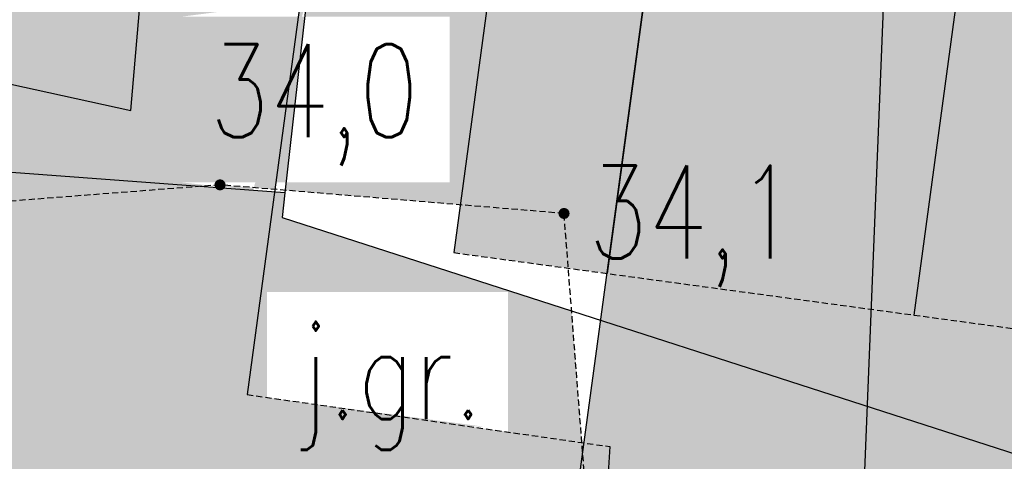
# Model space of a CAD drawing. Header units: inches. Extents: x 6268 to 12323, y 5221 to 42059.
# Tile 25 of 98: x 8713 to 8872, y 7154 to 7226. Entities that reach past the tile are written whole.
import ezdxf
from ezdxf.enums import TextEntityAlignment as Align

# ---------------------------------------------------------------- set-up
doc = ezdxf.new("R2010")
doc.units = ezdxf.units.IN
doc.header["$MEASUREMENT"] = 0
for name, pattern in [('2', [1.5, 1, -0.5]), ('424', [1.5, 1, -0.5]), ('901', [0])]:
    doc.linetypes.add(name, pattern=pattern)
doc.layers.get('Defpoints').update_dxf_attribs({"lineweight": 9})
for name, color, linetype in [('218-kontur_uzytku_gruntowego', 7, 'Continuous'), ('219-dzialka_ewidencyjna', 7, 'Continuous'), ('jezdnia', 7, 'Continuous'), ('ogrodzenie_trwale', 7, 'Continuous'), ('pikieta_sztuczna-Atr2', 7, 'Continuous'), ('przewod_wodociagowy', 7, 'Continuous')]:
    doc.layers.add(name, color=color, linetype=linetype)
doc.styles.get("Standard").update_dxf_attribs({"font": 'txt.shx'})
doc.styles.add('STYL_ARIAL', font='simplex', dxfattribs={"width": 0.75, "oblique": 0.1})
doc.dimstyles.new('ISO-25', dxfattribs={"dimtxt": 13, "dimasz": 7, "dimexe": 1, "dimexo": 90, "dimgap": 2.5, "dimtad": 1, "dimdec": 0, "dimtxsty": 'Standard', "dimblk": 'ARCHTICK', "dimcen": 2.5, "dimdle": 8, "dimadec": 0, "dimazin": 0, "dimtfac": 1, "dimtdec": 0, "dimtmove": 1, "dimatfit": 3, "dimldrblk": 'ARCHTICK', "dimfxl": 2, "dimfxlon": 1, "dimarcsym": 0})

# ---------------------------------------------------------------- blocks, each defined once
blk = doc.blocks.new('801')
at = {"linetype": 'Continuous', "lineweight": 13}
h = blk.add_hatch(color=0, dxfattribs=at)
edge = h.paths.add_edge_path()
edge.add_arc((0, 0), 0.045, 0, 360)
blk = doc.blocks.new('_Oblique')
at = {"color": 0, "linetype": 'ByBlock', "lineweight": -2}
blk.add_line((-0.5, -0.5), (0.5, 0.5), dxfattribs=at)
blk = doc.blocks.new('*D1505')
at = {"color": 0, "lineweight": -2}
blk.add_line((8533.848039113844, 7052.504188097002), (8562.948033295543, 7266.983991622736), dxfattribs=at)
at = {"layer": 'Defpoints', "color": 0}
for p in [(8561.872471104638, 7259.056623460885), (8793.312904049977, 7227.655460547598), (8766.364034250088, 7029.030393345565)]:
    blk.add_point(p, dxfattribs=at)
at = {"color": 0, "lineweight": -2}
for p, xscale, yscale, zscale, rotation in [((8561.872471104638, 7259.056623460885), 15, 15, 15, 82.27345600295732), ((8534.923601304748, 7060.431556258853), 15.00000000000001, 15.00000000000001, 15.00000000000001, 262.2734560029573)]:
    blk.add_blockref('_Oblique', p, dxfattribs=dict(at, xscale=xscale, yscale=yscale, zscale=zscale, rotation=rotation))
at = {"color": 0, "insert": (8534.359988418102, 7161.648731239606), "char_height": 20, "attachment_point": 5, "rotation": 82.27345600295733}
blk.add_mtext('10,0', dxfattribs=at)
blk = doc.blocks.new('_ArchTick')
at = {"color": 0, "linetype": 'ByBlock', "const_width": 0.15}
blk.add_lwpolyline([(-0.5, -0.5), (0.5, 0.5)], dxfattribs=at)
blk = doc.blocks.new('*D1509')
at = {"color": 0, "lineweight": -2}
blk.add_line((8439.844145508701, 7343.627913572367), (8424.248493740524, 7228.681075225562), dxfattribs=at)
at = {"layer": 'Defpoints', "color": 0}
for p in [(8821.117015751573, 7283.824625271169), (8425.324055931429, 7236.608443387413), (8807.672488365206, 7184.732523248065)]:
    blk.add_point(p, dxfattribs=at)
at = {"color": 0, "lineweight": -2, "xscale": 15, "yscale": 15, "zscale": 15}
for p, rotation in [((8438.768583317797, 7335.700545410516), 82.27345600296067), ((8425.324055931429, 7236.608443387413), 262.2734560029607)]:
    blk.add_blockref('_Oblique', p, dxfattribs=dict(at, rotation=rotation))
at = {"color": 0, "insert": (8418.008271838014, 7288.059135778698), "char_height": 20, "attachment_point": 5, "rotation": 82.27345600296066}
blk.add_mtext('5,0', dxfattribs=at)
blk = doc.blocks.new('*D1510')
at = {"color": 0, "lineweight": -2}
blk.add_line((8405.733862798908, 7092.220071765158), (8426.399618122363, 7244.535811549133), dxfattribs=at)
at = {"layer": 'Defpoints', "color": 0}
for p in [(8425.324055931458, 7236.608443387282), (9116.463000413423, 7142.836727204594), (9097.948369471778, 7006.375723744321)]:
    blk.add_point(p, dxfattribs=at)
at = {"color": 0, "lineweight": -2, "xscale": 15, "yscale": 15, "zscale": 15}
for p, rotation in [((8425.324055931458, 7236.608443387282), 82.27345600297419), ((8406.809424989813, 7100.147439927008), 262.2734560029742)]:
    blk.add_blockref('_Oblique', p, dxfattribs=dict(at, rotation=rotation))
at = {"color": 0, "insert": (8402.028692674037, 7170.282583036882), "char_height": 20, "attachment_point": 5, "rotation": 82.27345600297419}
blk.add_mtext('6,9', dxfattribs=at)

msp = doc.modelspace()

# ---------------------------------------------------------------- hatches: boundary and pattern name
at = {"transparency": 33554585}
h = msp.add_hatch(color=6, dxfattribs=at)
h.set_gradient(color1=(88, 186, 72), color2=(88, 186, 72))
h.paths.add_polyline_path([(8806.037885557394, 7126.178006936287), (8808.12689826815, 7156.754727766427), (8749.514679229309, 7165.17218105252), (8753.955720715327, 7197.904617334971), (8741.948970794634, 7198.792275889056), (8684.754997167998, 7194.349217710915), (8684.027615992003, 7188.1995404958), (8692.559048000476, 7172.461647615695), (8678.638336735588, 7035.023844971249), (8733.965679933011, 7031.243860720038), (8735.059048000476, 7045.281647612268), (8739.759048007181, 7105.601647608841), (8804.401432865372, 7102.225372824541)])
edge = h.paths.add_edge_path(flags=0)
edge.add_arc((8710.959048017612, 7044.561647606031), 0.2000000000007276, 0, 360)
edge = h.paths.add_edge_path(flags=0)
edge.add_arc((8710.959048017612, 7044.56164760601), 0.4000000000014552, 0, 360)
edge = h.paths.add_edge_path(flags=0)
edge.add_arc((8710.959048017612, 7044.56164760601), 0.5999999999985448, 0, 360)
edge = h.paths.add_edge_path(flags=0)
edge.add_arc((8710.959048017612, 7044.561647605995), 0.7999999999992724, 0, 360)
edge = h.paths.add_edge_path(flags=0)
edge.add_arc((8710.959048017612, 7044.56164760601), 1, 0, 360)
edge = h.paths.add_edge_path(flags=0)
edge.add_arc((8710.959048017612, 7044.561647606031), 1.200000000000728, 0, 360)
edge = h.paths.add_edge_path(flags=0)
edge.add_arc((8710.959048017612, 7044.56164760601), 1.400000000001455, 0, 360)
edge = h.paths.add_edge_path(flags=0)
edge.add_arc((8710.959048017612, 7044.56164760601), 1.599999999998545, 0, 360)
edge = h.paths.add_edge_path(flags=0)
edge.add_arc((8710.959048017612, 7044.561647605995), 1.799999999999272, 0, 360)
edge = h.paths.add_edge_path(flags=16)
edge.add_arc((8710.959048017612, 7044.56164760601), 2, 0, 360)
h.paths.add_polyline_path([(8804.401432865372, 7102.225372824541), (8739.759048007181, 7105.601647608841), (8735.059048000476, 7045.281647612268), (8733.965679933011, 7031.243860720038), (8799.247237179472, 7026.783800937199)])
h.paths.add_polyline_path([(8692.559048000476, 7172.461647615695), (8682.372844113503, 7174.209196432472), (8666.012092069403, 7035.886474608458), (8678.638336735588, 7035.023844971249)])
edge = h.paths.add_edge_path()
edge.add_line((8741.948970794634, 7198.792275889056), (8745.159048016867, 7199.041647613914))
edge.add_line((8745.159048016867, 7199.041647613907), (8754.010131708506, 7198.305650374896))
edge.add_line((8754.010131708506, 7198.305650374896), (8758.63066834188, 7232.361045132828))
edge.add_line((8758.63066834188, 7232.361045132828), (8753.676063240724, 7233.033271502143))
edge.add_line((8753.676063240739, 7233.033271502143), (8761.742779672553, 7292.488532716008))
edge.add_line((8761.742779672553, 7292.488532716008), (8766.224448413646, 7291.88047297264))
edge.add_line((8766.224448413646, 7291.88047297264), (8782.276491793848, 7410.179897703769))
edge.add_line((8782.276491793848, 7410.179897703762), (8748.305683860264, 7414.783458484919))
edge.add_line((8748.305683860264, 7414.783458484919), (8743.929935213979, 7363.974690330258))
edge.add_arc((8743.629048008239, 7360.487647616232), 3.499999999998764, 0, 85.06832210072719, ccw=False)
edge.add_arc((8743.629048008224, 7360.487647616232), 3.5, -94.91287611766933, 0, ccw=False)
edge.add_line((8743.329305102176, 7357.000506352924), (8730.75904800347, 7211.041647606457))
edge.add_line((8730.759048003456, 7211.041647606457), (8691.319433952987, 7219.715624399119))
edge.add_line((8691.319433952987, 7219.715624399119), (8689.011608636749, 7202.705933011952))
edge.add_line((8689.011608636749, 7202.705933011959), (8741.948970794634, 7198.792275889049))
h.paths.add_polyline_path([(8685.77175643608, 7202.945455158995), (8684.754997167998, 7194.349217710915), (8741.948970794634, 7198.792275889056)])
edge = h.paths.add_edge_path()
edge.add_line((8687.845688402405, 7220.479607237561), (8730.759048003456, 7211.041647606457))
edge.add_line((8730.759048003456, 7211.041647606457), (8743.329305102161, 7357.000506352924))
edge.add_arc((8743.629048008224, 7360.487647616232), 3.499999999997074, 179.9999999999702, 265.08712388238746, ccw=False)
edge.add_arc((8743.629048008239, 7360.487647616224), 3.500000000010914, 85.06832210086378, 179.9999999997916, ccw=False)
edge.add_line((8743.929935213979, 7363.974690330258), (8748.305683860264, 7414.783458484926))
edge.add_line((8748.305683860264, 7414.783458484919), (8739.327674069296, 7415.999990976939))
edge.add_line((8739.327674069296, 7415.999990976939), (8733.819048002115, 7390.981647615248))
edge.add_line((8733.819048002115, 7390.981647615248), (8708.668993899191, 7396.531190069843))
edge.add_line((8708.668993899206, 7396.531190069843), (8687.845688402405, 7220.479607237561))
h.paths.add_polyline_path([(8685.77175643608, 7202.945455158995), (8689.011608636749, 7202.705933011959), (8691.319433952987, 7219.715624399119), (8687.845688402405, 7220.479607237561)])
h.paths.add_polyline_path([(8682.372844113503, 7174.209196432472), (8692.559048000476, 7172.461647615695), (8684.027615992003, 7188.1995404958)], flags=17)
h.paths.add_polyline_path([(8697.427048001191, 7154.717647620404), (8710.81990514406, 7154.717647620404), (8710.81990514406, 7177.217647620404), (8697.427048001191, 7177.217647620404)], flags=16)
h.paths.add_polyline_path([(8677.972762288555, 7046.27421903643), (8721.18704800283, 7046.27421903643), (8721.18704800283, 7073.059933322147), (8677.972762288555, 7073.059933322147)])
h.paths.add_polyline_path([(8758.05362482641, 7163.945880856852), (8787.953666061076, 7159.949110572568), (8784.68756785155, 7160.120910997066), (8757.73304800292, 7163.991919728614)], flags=17)
h.paths.add_polyline_path([(8747.455048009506, 7118.386314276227), (8773.883619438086, 7118.386314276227), (8773.883619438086, 7148.386314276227), (8747.455048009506, 7148.386314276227)], flags=16)
h.paths.add_polyline_path([(8737.830762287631, 7076.71021904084), (8784.795048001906, 7076.71021904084), (8784.795048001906, 7103.495933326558), (8737.830762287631, 7103.495933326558)], flags=16)
h.paths.add_polyline_path([(8739.024762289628, 7199.438219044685), (8750.498981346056, 7198.160173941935), (8759.118322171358, 7228.829752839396), (8739.024762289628, 7226.223933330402)])
h = msp.add_hatch(color=6, dxfattribs=at)
h.set_gradient(color1=(88, 186, 72), color2=(88, 186, 72))
h.paths.add_polyline_path([(8821.117015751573, 7283.824625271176, 0.4964049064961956), (8770.36014929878, 7322.35110738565), (8782.276554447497, 7410.180359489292), (8779.598328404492, 7410.54326274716), (8766.224448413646, 7291.88047297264), (8801.379620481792, 7287.110721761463), (8793.312904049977, 7227.655460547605), (8788.35829894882, 7228.32768691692), (8783.947245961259, 7195.81627910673), (8800.719048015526, 7194.421647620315), (8801.407963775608, 7185.582475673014), (8807.672488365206, 7184.732523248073)])
h.paths.add_polyline_path([(8801.407963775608, 7185.582475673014), (8800.719048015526, 7194.421647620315), (8783.947245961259, 7195.81627910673), (8782.899462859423, 7188.093655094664)], flags=16)
h.paths.add_polyline_path([(8800.156762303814, 7179.840219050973), (8838.549619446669, 7179.840219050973), (8838.549619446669, 7206.625933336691), (8800.156762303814, 7206.625933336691)], flags=9)
h.paths.add_polyline_path([(8766.654000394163, 7270.198599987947), (8850.463524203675, 7270.198599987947), (8850.463524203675, 7315.91288570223), (8766.654000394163, 7315.91288570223)], flags=9)
h = msp.add_hatch(color=1, dxfattribs=at)
h.set_gradient(color1=(228, 162, 119), color2=(228, 162, 119))
h.paths.add_polyline_path([(8854.350597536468, 7279.315589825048), (8821.117015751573, 7283.824625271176), (8807.672488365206, 7184.732523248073), (8850.30115065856, 7178.948790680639)])
h.paths.add_polyline_path([(8870.663066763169, 7277.102361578), (8854.350597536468, 7279.315589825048), (8850.30115065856, 7178.948790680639), (8857.218539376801, 7178.010259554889)])
h.paths.add_polyline_path([(8920.20911777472, 7270.380097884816), (8870.663066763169, 7277.102361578), (8857.218539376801, 7178.010259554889), (8906.764590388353, 7171.287995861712)])
h.paths.add_polyline_path([(8911.67904801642, 7265.401647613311, -1), (8915.67904801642, 7265.401647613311, -1)], flags=16)
h.paths.add_polyline_path([(8911.879048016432, 7265.401647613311, -1), (8915.479048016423, 7265.401647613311, -1)], flags=0)
h.paths.add_polyline_path([(8912.079048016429, 7265.401647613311, -1), (8915.279048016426, 7265.401647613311, -1)], flags=0)
h.paths.add_polyline_path([(8912.279048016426, 7265.401647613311, -1), (8915.079048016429, 7265.401647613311, -1)], flags=0)
h.paths.add_polyline_path([(8912.479048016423, 7265.401647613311, -1), (8914.879048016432, 7265.401647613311, -1)], flags=0)
h.paths.add_polyline_path([(8912.67904801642, 7265.401647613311, -1), (8914.67904801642, 7265.401647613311, -1)], flags=0)
h.paths.add_polyline_path([(8912.879048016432, 7265.401647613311, -1), (8914.479048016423, 7265.401647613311, -1)], flags=0)
h.paths.add_polyline_path([(8913.079048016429, 7265.401647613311, -1), (8914.279048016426, 7265.401647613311, -1)], flags=0)
h.paths.add_polyline_path([(8913.279048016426, 7265.401647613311, -1), (8914.079048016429, 7265.401647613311, -1)], flags=0)
h.paths.add_polyline_path([(8913.479048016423, 7265.401647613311, -1), (8913.879048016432, 7265.401647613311, -1)], flags=0)
h.paths.add_polyline_path([(9009.392009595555, 7258.280023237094), (8959.84595858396, 7265.002286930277), (8946.401431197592, 7165.910184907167), (8995.947482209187, 7159.187921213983)])
h.paths.add_polyline_path([(9058.938060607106, 7251.557759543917), (9009.392009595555, 7258.280023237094), (8995.947482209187, 7159.187921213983), (9045.493533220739, 7152.465657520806)])
h.paths.add_polyline_path([(9066.061735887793, 7250.591240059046), (9058.938060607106, 7251.557759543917), (9045.493533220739, 7152.465657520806), (9095.039584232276, 7145.74339382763), (9101.197953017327, 7191.133290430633)])
h.paths.add_polyline_path([(9158.030162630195, 7238.113232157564), (9108.484111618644, 7244.835495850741), (9101.197953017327, 7191.133290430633), (9130.895602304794, 7140.878553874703), (9144.585635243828, 7139.021130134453)])
h.paths.add_polyline_path([(9108.484111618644, 7244.835495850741), (9066.061735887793, 7250.591240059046), (9101.197953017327, 7191.133290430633)])
h.paths.add_polyline_path([(9099.979048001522, 7214.221647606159, -1), (9100.37904800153, 7214.221647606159, -1)], flags=0)
h.paths.add_polyline_path([(9099.579048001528, 7214.221647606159, -1), (9100.779048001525, 7214.221647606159, -1)], flags=0)
h.paths.add_polyline_path([(9099.179048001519, 7214.221647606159, -1), (9101.179048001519, 7214.221647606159, -1)], flags=16)
h.paths.add_polyline_path([(9098.779048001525, 7214.221647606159, -1), (9101.579048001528, 7214.221647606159, -1)], flags=0)
h.paths.add_polyline_path([(9098.37904800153, 7214.221647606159, -1), (9101.979048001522, 7214.221647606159, -1)], flags=16)
h.paths.add_polyline_path([(9207.576213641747, 7231.390968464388), (9158.030162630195, 7238.113232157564), (9144.585635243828, 7139.021130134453), (9194.13168625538, 7132.298866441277)])
h.paths.add_polyline_path([(9257.122264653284, 7224.668704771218), (9207.576213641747, 7231.390968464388), (9194.13168625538, 7132.298866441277), (9243.677737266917, 7125.5766027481)])
h.paths.add_polyline_path([(9306.668315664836, 7217.946441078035), (9258.901308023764, 7224.427329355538), (9255.97280506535, 7123.908443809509), (9293.223788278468, 7118.854339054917)])
h.paths.add_polyline_path([(9356.214366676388, 7211.224177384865), (9306.668315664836, 7217.946441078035), (9293.223788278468, 7118.854339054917), (9342.76983929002, 7112.13207536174)])
h.paths.add_polyline_path([(9340.119048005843, 7130.76164761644, -1), (9340.519048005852, 7130.76164761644, -1)], flags=0)
h.paths.add_polyline_path([(9339.719048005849, 7130.76164761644, -1), (9340.919048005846, 7130.76164761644, -1)], flags=0)
h.paths.add_polyline_path([(9339.31904800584, 7130.76164761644, -1), (9341.31904800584, 7130.76164761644, -1)], flags=0)
h.paths.add_polyline_path([(9338.919048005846, 7130.76164761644, -1), (9341.719048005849, 7130.76164761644, -1)], flags=0)
h.paths.add_polyline_path([(9338.519048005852, 7130.76164761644, -1), (9342.119048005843, 7130.76164761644, -1)], flags=16)
h.paths.add_polyline_path([(9258.901308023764, 7224.427329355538), (9257.122264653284, 7224.668704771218), (9243.677737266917, 7125.5766027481), (9255.97280506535, 7123.908443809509)])
h.paths.add_polyline_path([(9405.760417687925, 7204.501913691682), (9375.740318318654, 7208.574953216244, -0.1320361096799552), (9375.87504801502, 7208.073647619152, -0.976660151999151), (9373.876163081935, 7208.026436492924), (9373.342219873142, 7207.270111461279), (9370.435610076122, 7209.294680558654), (9356.214366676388, 7211.224177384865), (9344.039116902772, 7121.487211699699), (9348.080573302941, 7111.411530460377), (9392.315890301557, 7105.409811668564)])
h.paths.add_polyline_path([(9378.691048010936, 7180.329647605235, -1), (9380.691048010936, 7180.329647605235, -1)], flags=16)
h.paths.add_polyline_path([(9455.306468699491, 7197.779649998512), (9405.760417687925, 7204.501913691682), (9392.315890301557, 7105.409811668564), (9441.861941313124, 7098.687547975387), (9442.974460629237, 7106.887306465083, -0.0991760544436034), (9440.350386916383, 7108.616740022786), (9443.564170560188, 7111.233728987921)])
h.paths.add_polyline_path([(9405.215048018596, 7148.103647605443, -1), (9403.215048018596, 7148.103647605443, -1)], flags=16)
h.paths.add_polyline_path([(9443.659048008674, 7142.781647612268, -1), (9444.059048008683, 7142.781647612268, -1)], flags=0)
h.paths.add_polyline_path([(9443.25904800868, 7142.781647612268, -1), (9444.459048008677, 7142.781647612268, -1)], flags=0)
h.paths.add_polyline_path([(9442.859048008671, 7142.781647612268, -1), (9444.859048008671, 7142.781647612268, -1)], flags=0)
h.paths.add_polyline_path([(9442.459048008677, 7142.781647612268, -1), (9445.25904800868, 7142.781647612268, -1)], flags=0)
h.paths.add_polyline_path([(9442.059048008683, 7142.781647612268, -1), (9445.659048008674, 7142.781647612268, -1)], flags=16)
h.paths.add_polyline_path([(8800.156762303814, 7179.840219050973), (8838.549619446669, 7179.840219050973), (8838.549619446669, 7206.625933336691), (8800.156762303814, 7206.625933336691)], flags=9)
h.paths.add_polyline_path([(8868.078762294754, 7267.648219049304), (8906.471619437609, 7267.648219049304), (8906.471619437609, 7294.433933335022), (8868.078762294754, 7294.433933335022)], flags=9)
h.paths.add_polyline_path([(8953.234762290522, 7224.250219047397), (8991.627619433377, 7224.250219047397), (8991.627619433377, 7251.035933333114), (8953.234762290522, 7251.035933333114)], flags=25)
h.paths.add_polyline_path([(9109.414762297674, 7212.010219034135), (9152.62904801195, 7212.010219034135), (9152.62904801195, 7238.795933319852), (9109.414762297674, 7238.795933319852)], flags=24)
h.paths.add_polyline_path([(9094.415966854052, 7179.730558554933), (9124.396228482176, 7128.998315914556), (9143.766721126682, 7140.445324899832), (9113.786459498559, 7191.17756754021)], flags=9)
h.paths.add_polyline_path([(9149.27800038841, 7155.736599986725), (9244.516095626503, 7155.736599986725), (9244.516095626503, 7201.450885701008), (9149.27800038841, 7201.450885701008)], flags=9)
h.paths.add_polyline_path([(9190.552762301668, 7107.07021904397), (9242.874190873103, 7107.07021904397), (9242.874190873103, 7133.855933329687), (9190.552762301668, 7133.855933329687)], flags=9)
h.paths.add_polyline_path([(9277.933048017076, 7145.524314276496), (9304.361619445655, 7145.524314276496), (9304.361619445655, 7175.524314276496), (9277.933048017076, 7175.524314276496)], flags=24)
h.paths.add_polyline_path([(9342.792762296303, 7114.690219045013), (9386.007048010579, 7114.690219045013), (9386.007048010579, 7141.47593333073), (9342.792762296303, 7141.47593333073)], flags=9)
h.paths.add_polyline_path([(9429.27276229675, 7143.942219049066), (9472.487048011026, 7143.942219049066), (9472.487048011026, 7170.727933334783), (9429.27276229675, 7170.727933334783)], flags=9)
h = msp.add_hatch(color=1, dxfattribs=at)
h.set_gradient(color1=(199, 200, 202), color2=(199, 200, 202))
h.paths.add_polyline_path([(8890.877261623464, 6581.107287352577), (8908.540726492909, 6579.900498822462), (8915.053048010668, 6598.381647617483), (8915.235084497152, 6597.793711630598), (8915.615931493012, 6609.487385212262), (8892.922152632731, 6611.03785066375), (8895.597736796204, 6650.199713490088), (8877.454048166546, 6655.388389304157), (8841.991880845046, 6657.811226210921), (8832.80510480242, 6523.346660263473), (8885.951716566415, 6509.013304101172)])
h.paths.add_polyline_path([(8849.543663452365, 6604.678321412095), (8868.836242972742, 6622.179096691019), (8886.337018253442, 6602.886517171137)], flags=16)
h.paths.add_polyline_path([(9044.365855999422, 6600.691040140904), (8915.615931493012, 6609.487385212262), (8915.235084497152, 6597.793711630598), (8921.039568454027, 6579.046563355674), (9036.397007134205, 6571.165208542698)])
h.paths.add_polyline_path([(9138.62631845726, 6580.150404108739), (9074.693900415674, 6598.618992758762), (9044.365855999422, 6600.691040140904), (9036.397007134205, 6571.165208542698), (9128.896518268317, 6564.84553401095)])
edge = h.paths.add_edge_path(flags=0)
edge.add_arc((9051.359048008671, 6597.201647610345), 0.2000000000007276, 0, 360)
edge = h.paths.add_edge_path(flags=0)
edge.add_arc((9051.359048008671, 6597.201647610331), 0.5999999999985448, 0, 360)
edge = h.paths.add_edge_path(flags=0)
edge.add_arc((9051.359048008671, 6597.201647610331), 1, 0, 360)
edge = h.paths.add_edge_path(flags=16)
edge.add_arc((9051.359048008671, 6597.201647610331), 1.400000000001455, 0, 360)
edge = h.paths.add_edge_path(flags=16)
edge.add_arc((9051.359048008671, 6597.201647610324), 1.799999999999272, 0, 360)
h.paths.add_polyline_path([(9147.217412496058, 6593.664101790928), (9090.201987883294, 6597.559462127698), (9091.849198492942, 6593.663226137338), (9138.62631845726, 6580.150404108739)])
h.paths.add_polyline_path([(9138.62631845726, 6580.150404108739), (9128.896518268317, 6564.84553401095), (9203.74889338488, 6559.731532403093), (9195.997478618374, 6446.275994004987), (9206.144198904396, 6440.641512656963), (9249.191043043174, 6432.629872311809), (9256.934834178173, 6545.973825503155)])
h.paths.add_polyline_path([(9277.626330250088, 6584.754412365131), (9277.626314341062, 6584.754179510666), (9187.835635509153, 6590.888834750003), (9147.2173165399, 6593.663950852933), (9138.62631845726, 6580.150404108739), (9175.731311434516, 6569.431634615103), (9181.792537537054, 6567.680687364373), (9187.920583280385, 6565.910437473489), (9256.934834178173, 6545.973825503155), (9257.623302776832, 6556.050769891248), (9414.990386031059, 6545.299267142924), (9416.690549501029, 6575.253382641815)])
h.paths.add_polyline_path([(9482.31184790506, 6916.367480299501), (9452.62113044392, 6921.993623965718), (9431.737045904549, 6616.316257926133), (9428.874217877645, 6574.420980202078), (9416.690549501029, 6575.253382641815), (9414.990386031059, 6545.299267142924), (9456.764827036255, 6542.445188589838)])
h.paths.add_polyline_path([(9484.341555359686, 6946.075557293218), (9479.889842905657, 6961.699631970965), (9473.22184184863, 6960.850864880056), (9454.222378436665, 6945.992301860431), (9453.85194131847, 6940.562171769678), (9453.89043546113, 6940.559520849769), (9452.653745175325, 6922.471001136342), (9452.621129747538, 6921.993624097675), (9482.31184790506, 6916.367480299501)])
h.paths.add_polyline_path([(9488.186270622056, 7002.349231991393), (9467.909826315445, 7003.745625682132), (9476.582264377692, 6973.308165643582), (9477.605048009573, 6974.419647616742), (9481.94904800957, 6976.76964761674), (9486.490361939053, 6977.526844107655)])
h.paths.add_polyline_path([(9467.909826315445, 7003.745625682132), (9410.433785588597, 7007.703872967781), (9392.118556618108, 6978.894144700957), (9456.166003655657, 6974.483339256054), (9455.695178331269, 6967.581647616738), (9465.419048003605, 6967.581647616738), (9472.254028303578, 6965.984689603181), (9472.277048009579, 6966.263647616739), (9474.261048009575, 6970.785647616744), (9476.582264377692, 6973.308165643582)])
h.paths.add_polyline_path([(9410.433785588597, 7007.703872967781), (9350.542902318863, 7011.828425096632), (9355.102585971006, 7079.979700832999), (9325.456458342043, 7084.206239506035), (9316.216599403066, 6950.041302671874), (9342.8299327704, 6948.208191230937), (9346.145685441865, 6947.979796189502), (9348.481702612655, 6981.899317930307), (9392.118556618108, 6978.894144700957)])
h.paths.add_polyline_path([(9357.350651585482, 7002.590865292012), (9337.763584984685, 6985.420321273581), (9320.59304096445, 7005.00738787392)], flags=16)
h.paths.add_polyline_path([(9356.00536049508, 7091.146478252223), (9255.359048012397, 7102.841647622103), (9234.459048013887, 7106.981647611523), (9236.129237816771, 7101.810399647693), (9356.039202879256, 7091.639393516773)])
h.paths.add_polyline_path([(9348.080573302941, 7111.411530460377), (9255.97280506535, 7123.908443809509), (9255.359048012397, 7102.841647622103), (9356.00536049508, 7091.146478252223), (9356.035213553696, 7091.57996193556)])
h.paths.add_polyline_path([(9441.861941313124, 7098.687547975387), (9348.080573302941, 7111.411530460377), (9356.000994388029, 7091.665273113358), (9356.03930665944, 7091.639385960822), (9440.07553462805, 7085.520942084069)])
h.paths.add_polyline_path([(9135.156739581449, 7110.025550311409), (9150.345762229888, 7107.964748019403), (9130.895602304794, 7140.878553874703), (8935.450085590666, 7167.396031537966), (8934.648191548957, 7140.708854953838), (8960.243206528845, 7134.908908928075), (9105.362972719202, 7114.067881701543), (9104.552751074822, 7102.207714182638), (9134.16427033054, 7095.497610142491)])
edge = h.paths.add_edge_path()
edge.add_arc((9128.499048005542, 7076.801647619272), 1.999999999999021, 175.4982580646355, 265.26123707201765, ccw=False)
edge.add_line((9126.505218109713, 7076.958626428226), (9102.954540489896, 7078.812825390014))
edge.add_line((9102.954540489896, 7078.812825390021), (9099.683874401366, 7030.936237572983))
edge.add_line((9099.683874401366, 7030.936237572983), (9128.140596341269, 7038.517735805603))
edge.add_line((9128.140596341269, 7038.517735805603), (9125.339048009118, 7038.681647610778))
edge.add_line((9125.339048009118, 7038.681647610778), (9128.333822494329, 7074.80848417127))
h.paths.add_polyline_path([(9130.263233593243, 7038.393545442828), (9128.140596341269, 7038.517735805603), (9099.683874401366, 7030.936237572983), (9098.005766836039, 7006.371802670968), (9127.936002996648, 7004.32713297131)])
h.paths.add_polyline_path([(9255.97280506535, 7123.908443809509), (9130.895602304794, 7140.878553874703), (9150.345762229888, 7107.964748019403), (9355.249026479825, 7080.164070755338), (9356.00536049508, 7091.146478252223), (9255.359048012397, 7102.841647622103)])
edge = h.paths.add_edge_path(flags=0)
edge.add_arc((9234.459048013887, 7106.981647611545), 0.2000000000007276, 0, 360)
edge = h.paths.add_edge_path(flags=0)
edge.add_arc((9234.459048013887, 7106.981647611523), 0.5999999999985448, 0, 360)
edge = h.paths.add_edge_path(flags=0)
edge.add_arc((9234.459048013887, 7106.981647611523), 1, 0, 360)
edge = h.paths.add_edge_path(flags=16)
edge.add_arc((9234.459048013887, 7106.981647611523), 1.400000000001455, 0, 360)
edge = h.paths.add_edge_path(flags=16)
edge.add_arc((9234.459048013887, 7106.981647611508), 1.799999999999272, 0, 360)
h.paths.add_polyline_path([(8935.450085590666, 7167.396031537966), (8850.30115065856, 7178.948790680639), (8849.668814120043, 7163.276133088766), (8884.019048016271, 7152.181647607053), (8934.648191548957, 7140.708854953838)])
h.paths.add_polyline_path([(8837.90466238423, 7152.478265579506), (8849.167896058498, 7150.860723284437), (8849.668814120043, 7163.276133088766), (8806.646630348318, 7177.171496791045), (8803.957777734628, 7157.353466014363), (8808.12689826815, 7156.754727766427), (8806.037885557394, 7126.178006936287), (8807.919048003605, 7102.041647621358), (8834.316820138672, 7099.963290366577)])
h.paths.add_polyline_path([(8834.316820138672, 7099.963290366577), (8807.919048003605, 7102.041647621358), (8804.401432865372, 7102.225372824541), (8802.661566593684, 7076.759081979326), (8832.597044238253, 7074.791060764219)])
h.paths.add_polyline_path([(8755.219048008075, 7193.781647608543), (8755.619048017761, 7197.781647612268), (8753.955720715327, 7197.904617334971), (8749.514679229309, 7165.17218105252), (8803.604144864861, 7157.404252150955), (8801.94515724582, 7178.689984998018)])
h.paths.add_polyline_path([(8788.35829894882, 7228.32768691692), (8759.502977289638, 7232.242692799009), (8755.662618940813, 7198.168240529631), (8783.947245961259, 7195.81627910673)])
h.paths.add_polyline_path([(8832.365959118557, 7071.408685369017), (8814.523209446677, 7055.767256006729), (8802.188694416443, 7069.837687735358), (8799.247237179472, 7026.783800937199), (8829.177466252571, 7024.7389567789)])
h.paths.add_polyline_path([(8849.668814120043, 7163.276133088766), (8849.167896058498, 7150.860723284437), (8934.584638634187, 7138.593802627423), (8934.648191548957, 7140.708854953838), (8884.019048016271, 7152.181647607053)])
h.paths.add_polyline_path([(8850.30115065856, 7178.948790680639), (8807.672488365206, 7184.732523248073), (8806.646630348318, 7177.171496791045), (8849.668814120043, 7163.276133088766)])
h.paths.add_polyline_path([(8872.856762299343, 6507.678219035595), (8927.321048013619, 6507.678219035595), (8927.321048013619, 6534.463933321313), (8872.856762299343, 6534.463933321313)])
h.paths.add_polyline_path([(9045.521265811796, 6554.125759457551), (9051.384133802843, 6575.848484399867), (9029.661408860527, 6581.711352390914), (9023.79854086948, 6559.988627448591)])
h.paths.add_polyline_path([(9056.234762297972, 6586.460219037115), (9109.627619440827, 6586.460219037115), (9109.627619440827, 6613.245933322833), (9056.234762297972, 6613.245933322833)])
h.paths.add_polyline_path([(9239.174821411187, 6424.776340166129), (9289.882985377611, 6411.177365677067), (9295.711117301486, 6432.909435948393), (9245.002953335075, 6446.508410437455)])
h.paths.add_polyline_path([(9179.626821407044, 6439.842340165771), (9230.334985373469, 6426.24336567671), (9236.163117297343, 6447.975435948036), (9185.454953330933, 6461.574410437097)])
h.paths.add_polyline_path([(9230.35600038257, 6524.914600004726), (9325.594095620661, 6524.914600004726), (9325.594095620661, 6570.628885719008), (9230.35600038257, 6570.628885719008)])
h.paths.add_polyline_path([(9446.409048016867, 6714.073647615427), (9472.659048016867, 6714.073647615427), (9472.659048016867, 6736.573647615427), (9446.409048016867, 6736.573647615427)], flags=16)
h.paths.add_polyline_path([(9425.686432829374, 6512.530077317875), (9429.026230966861, 6571.363930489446), (9406.562396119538, 6572.639126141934), (9403.22259798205, 6513.805272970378)])
h.paths.add_polyline_path([(9412.209048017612, 6969.825647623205), (9464.173333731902, 6969.825647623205), (9464.173333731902, 6992.325647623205), (9412.209048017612, 6992.325647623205)], flags=17)
h.paths.add_polyline_path([(9333.225330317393, 7008.931572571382), (9359.376794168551, 7006.659252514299), (9361.324497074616, 7029.074792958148), (9335.173033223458, 7031.347113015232)], flags=16)
h.paths.add_polyline_path([(9340.293580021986, 6943.052185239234), (9392.90480371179, 6949.748910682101), (9390.063768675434, 6972.068823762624), (9337.45254498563, 6965.372098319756)])
h.paths.add_polyline_path([(9094.415966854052, 7179.730558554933), (9124.396228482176, 7128.998315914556), (9143.766721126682, 7140.445324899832), (9113.786459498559, 7191.17756754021)])
h.paths.add_polyline_path([(8999.999304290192, 7113.018698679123), (9057.470517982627, 7099.994255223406), (9062.44348730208, 7121.937809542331), (9004.972273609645, 7134.962252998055)], flags=17)
h.paths.add_polyline_path([(9067.070762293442, 7054.516219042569), (9120.999333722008, 7054.516219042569), (9120.999333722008, 7081.301933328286), (9067.070762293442, 7081.301933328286)])
h.paths.add_polyline_path([(9120.42586275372, 7038.27564204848), (9168.57947002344, 7051.058632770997), (9162.80650647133, 7072.805423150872), (9114.65289920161, 7060.022432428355)])
h.paths.add_polyline_path([(9116.309048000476, 7008.225647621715), (9168.809048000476, 7008.225647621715), (9168.809048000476, 7030.725647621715), (9116.309048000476, 7030.725647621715)])
h.paths.add_polyline_path([(9190.552762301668, 7107.07021904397), (9242.874190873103, 7107.07021904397), (9241.785704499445, 7125.833308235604), (9190.552762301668, 7133.855933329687)], flags=16)
h.paths.add_polyline_path([(9154.454946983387, 7106.469920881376), (9179.806386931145, 7063.580770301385), (9199.175680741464, 7075.029807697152), (9173.824240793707, 7117.918958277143)])
h.paths.add_polyline_path([(8752.73304800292, 7151.713647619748), (8791.6616194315, 7151.713647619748), (8791.6616194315, 7181.713647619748), (8752.73304800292, 7181.713647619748)])
h.paths.add_polyline_path([(8739.024762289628, 7199.438219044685), (8782.239048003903, 7199.438219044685), (8782.239048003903, 7226.223933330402), (8739.024762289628, 7226.223933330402)])
h.paths.add_polyline_path([(8802.58733032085, 7054.235572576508), (8828.738794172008, 7051.963252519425), (8830.686497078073, 7074.378792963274), (8804.535033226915, 7076.651113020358)])

# ---------------------------------------------------------------- linework, layer by layer
at = {"color": 1}
msp.add_line((8784.054608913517, 7010.658325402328), (8844.356314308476, 7455.108514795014), dxfattribs=at)
for p, q in [((8821.117015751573, 7283.824625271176), (8807.672488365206, 7184.732523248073)), ((8870.663066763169, 7277.102361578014), (8857.218539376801, 7178.010259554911)), ((8758.63066834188, 7232.361045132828), (8749.514679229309, 7165.17218105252)), ((8788.35829894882, 7228.327686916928), (8782.899462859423, 7188.093655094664)), ((8808.12689826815, 7156.754727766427), (8799.247237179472, 7026.783800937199))]:
    msp.add_line(p, q)
at = {"layer": '218-kontur_uzytku_gruntowego', "linetype": '2'}
for points in [[(8782.899462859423, 7188.093655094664, 0), (9441.861941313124, 7098.687547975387, 0)], [(8749.514679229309, 7165.17218105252, 0), (8808.12689826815, 7156.754727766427, 0)]]:
    msp.add_polyline3d(points, dxfattribs=at)
at = {"layer": '219-dzialka_ewidencyjna', "color": 7}
msp.add_polyline3d([(8859.2190480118, 7399.981647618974, 0), (8823.819048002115, 6522.581647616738, 0)], dxfattribs=at)
at = {"layer": 'jezdnia', "color": 7, "linetype": '424'}
msp.add_polyline3d([(8807.919048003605, 7102.041647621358, 0), (8800.719048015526, 7194.421647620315, 0), (8745.159048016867, 7199.041647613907, 0), (8676.419048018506, 7193.701647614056, 0), (8627.319048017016, 7210.721647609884, 0), (8623.079048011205, 7158.301647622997, 0), (8642.159048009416, 7148.301647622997, 0), (8654.299048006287, 7128.041647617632, 0), (8643.67904801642, 7005.881647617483, 0), (8646.679048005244, 6977.40164760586, 0), (8627.999048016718, 6861.221647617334, 0), (8628.579048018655, 6855.041647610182, 0), (8632.659048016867, 6844.401647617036, 0), (8639.41904800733, 6832.441647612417, 0), (8640.839048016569, 6824.56164760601, 0), (8606.977048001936, 6571.019647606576, 0)], dxfattribs=at)
at = {"layer": 'ogrodzenie_trwale', "color": 7, "linetype": '901'}
for points in [[(8730.759048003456, 7211.041647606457, 0), (8750.67904800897, 7442.341647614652, 0)], [(8512.219048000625, 7248.781647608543, 0), (8632.81904800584, 7232.581647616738, 0), (8730.759048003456, 7211.041647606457, 0)]]:
    msp.add_polyline3d(points, dxfattribs=at)
at = {"layer": 'przewod_wodociagowy', "color": 5}
for points in [[(8788.619048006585, 7490.581647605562, 0), (8755.619048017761, 7197.781647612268, 0)], [(8755.619048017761, 7197.781647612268, 0), (8652.81904800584, 7205.381647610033, 0), (8212.41904801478, 7241.181647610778, 0), (7910.219048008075, 7300.381647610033, 0), (7866.619048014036, 7300.581647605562, 0), (7668.01904800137, 7315.381647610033, 0)], [(8755.619048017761, 7197.781647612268, 0), (8755.219048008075, 7193.781647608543, 0), (8884.019048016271, 7152.181647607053, 0), (9441.819048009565, 7025.781647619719, 0), (9466.01904800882, 7010.381647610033, 0), (9497.019048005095, 6901.581647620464, 0)]]:
    msp.add_polyline3d(points, dxfattribs=at)

# ---------------------------------------------------------------- block references
at = {"layer": 'pikieta_sztuczna-Atr2', "color": 7, "xscale": 20, "yscale": 20, "zscale": 20}
for p in [(8745.159048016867, 7199.041647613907, 679.9400000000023), (8800.719048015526, 7194.421647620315, 682)]:
    msp.add_blockref('801', p, dxfattribs=at)

# ---------------------------------------------------------------- texts
at = {"layer": 'jezdnia', "color": 7, "style": 'STYL_ARIAL', "width": 0.75}
msp.add_text('j.gr.', height=15, dxfattribs=at).set_placement((8757.73304800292, 7156.713647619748), align=Align.BOTTOM_LEFT)
at = {"layer": 'pikieta_sztuczna-Atr2', "color": 7, "style": 'STYL_ARIAL', "width": 0.75}
for s, p in [('34,0', (8743.489048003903, 7221.759647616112)), ('34,1', (8804.621048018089, 7202.161647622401))]:
    msp.add_text(s, height=15, dxfattribs=at).set_placement(p, align=Align.TOP_LEFT)

# ---------------------------------------------------------------- dimensions: what is measured, and where the dimension line sits
at = {"color": 1}
for p1, p2, distance, text, picture, middle in [((8821.117015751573, 7283.824625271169), (8807.672488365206, 7184.732523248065), -385.85157104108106, '5,0', '*D1509', (8418.008271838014, 7288.059135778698)), ((8766.364034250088, 7029.030393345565), (8793.312904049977, 7227.655460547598), 233.56092788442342, '10,0', '*D1505', (8534.359988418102, 7161.648731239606)), ((9097.948369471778, 7006.375723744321), (9116.463000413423, 7142.836727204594), 697.47127205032, '6,9', '*D1510', (8402.028692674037, 7170.282583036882))]:
    dim = msp.add_aligned_dim(p1=p1, p2=p2, distance=distance, text=text, dimstyle='ISO-25', override={"dimtxt": 20, "dimasz": 15, "dimblk1": 'Oblique', "dimblk2": 'Oblique', "dimsah": 1, "dimse1": 1, "dimse2": 1, "dimtmove": 2}, dxfattribs=at)
    dim.commit()
    dim.dimension.update_dxf_attribs({"geometry": picture, "text_midpoint": middle})

doc.saveas('drawing.dxf')
